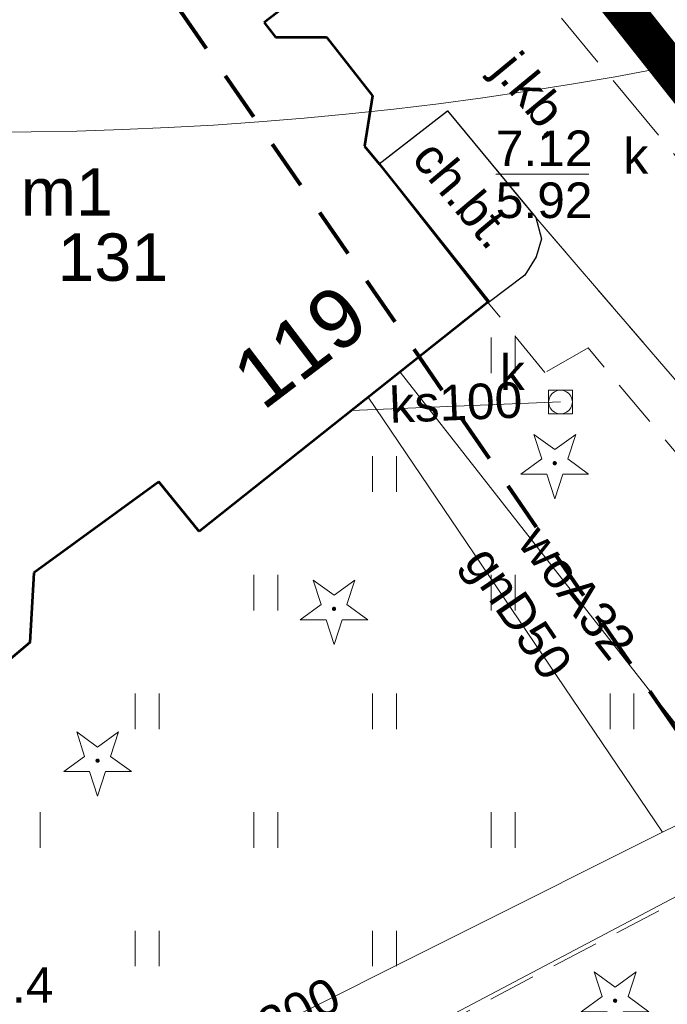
# Model space of a CAD drawing. Extents: x 5474185 to 5474933, y 5916077 to 5916824.
# Tile 146 of 256: x 5474619 to 5474633, y 5916216 to 5916237. Entities that reach past the tile are written whole.
import ezdxf
from ezdxf.enums import TextEntityAlignment as Align

# ---------------------------------------------------------------- set-up
doc = ezdxf.new("R2010")
doc.units = 0
for name, pattern in [('216-500', [2.5, 1.5, -1]), ('DASHDOT', [1, 0.5, -0.25, 0, -0.25]), ('PRZER1-1', [1, 0.5, -0.5]), ('PRZER2-1', [1.5, 1, -0.5]), ('PRZER3-1', [2, 1.5, -0.5])]:
    doc.linetypes.add(name, pattern=pattern)
doc.layers.add('1-GRAN', color=5, linetype='DASHDOT')
for name, color, linetype, lineweight in [('GEPADR_O', 253, 'CONTINUOUS', 18), ('GESBZO', 253, 'CONTINUOUS', 50), ('GESBZO_O', 253, 'CONTINUOUS', 50), ('GESDZI', 253, 'CONTINUOUS', 18), ('GESUZY', 253, 'CONTINUOUS', 18), ('GSLKOG', 253, 'CONTINUOUS', 35), ('GSLKRW', 253, 'CONTINUOUS', 25), ('GSPRDI', 253, 'CONTINUOUS', 18), ('GSPWPN_O', 253, 'CONTINUOUS', 13), ('GSSKOA', 253, 'CONTINUOUS', 18), ('GSSKOA_O', 253, 'CONTINUOUS', 18), ('GSSKOD', 253, 'CONTINUOUS', 18), ('GSSKOD_O', 253, 'CONTINUOUS', 18), ('GSSUTR', 254, 'CONTINUOUS', 18), ('GULGPR', 254, 'CONTINUOUS', 18), ('GULGPR_O', 254, 'CONTINUOUS', 18), ('GULKPR', 7, 'CONTINUOUS', 18), ('GULKPR_O', 254, 'CONTINUOUS', 18), ('GULWPR', 7, 'CONTINUOUS', 18), ('GULWPR_O', 254, 'CONTINUOUS', 18), ('GUPIWZ', 253, 'CONTINUOUS', 18), ('GUPIWZ_O', 253, 'CONTINUOUS', 18), ('GUPKSD', 61, 'CONTINUOUS', 18), ('GUPPRZ_O', 40, 'CONTINUOUS', 18), ('IS HP zasięg', 251, 'CONTINUOUS', 20), ('Sieć wodociągowa', 253, 'CONTINUOUS', 40)]:
    doc.layers.add(name, color=color, linetype=linetype, lineweight=lineweight)
doc.styles.add('Arial', font='arial.ttf')

msp = doc.modelspace()

# ---------------------------------------------------------------- hatches: boundary and pattern name
at = {"layer": 'GSPRDI'}
for points in [[(5474630.32, 5916227.835), (5474630.306094, 5916227.837202), (5474630.29355, 5916227.843594), (5474630.283594, 5916227.85355), (5474630.277202, 5916227.866094), (5474630.275, 5916227.88), (5474630.277202, 5916227.893906), (5474630.283594, 5916227.90645), (5474630.29355, 5916227.916406), (5474630.306094, 5916227.922798), (5474630.32, 5916227.925), (5474630.333906, 5916227.922798), (5474630.34645, 5916227.916406), (5474630.356406, 5916227.90645), (5474630.362798, 5916227.893906), (5474630.365, 5916227.88), (5474630.362798, 5916227.866094), (5474630.356406, 5916227.85355), (5474630.34645, 5916227.843594), (5474630.333906, 5916227.837202)], [(5474625.67, 5916224.765), (5474625.656094, 5916224.767202), (5474625.64355, 5916224.773594), (5474625.633594, 5916224.78355), (5474625.627202, 5916224.796094), (5474625.625, 5916224.81), (5474625.627202, 5916224.823906), (5474625.633594, 5916224.83645), (5474625.64355, 5916224.846406), (5474625.656094, 5916224.852798), (5474625.67, 5916224.855), (5474625.683906, 5916224.852798), (5474625.69645, 5916224.846406), (5474625.706406, 5916224.83645), (5474625.712798, 5916224.823906), (5474625.715, 5916224.81), (5474625.712798, 5916224.796094), (5474625.706406, 5916224.78355), (5474625.69645, 5916224.773594), (5474625.683906, 5916224.767202)], [(5474620.69, 5916221.565), (5474620.676094, 5916221.567202), (5474620.66355, 5916221.573594), (5474620.653594, 5916221.58355), (5474620.647202, 5916221.596094), (5474620.645, 5916221.61), (5474620.647202, 5916221.623906), (5474620.653594, 5916221.63645), (5474620.66355, 5916221.646406), (5474620.676094, 5916221.652798), (5474620.69, 5916221.655), (5474620.703906, 5916221.652798), (5474620.71645, 5916221.646406), (5474620.726406, 5916221.63645), (5474620.732798, 5916221.623906), (5474620.735, 5916221.61), (5474620.732798, 5916221.596094), (5474620.726406, 5916221.58355), (5474620.71645, 5916221.573594), (5474620.703906, 5916221.567202)], [(5474631.59, 5916216.505), (5474631.576094, 5916216.507202), (5474631.56355, 5916216.513594), (5474631.553594, 5916216.52355), (5474631.547202, 5916216.536094), (5474631.545, 5916216.55), (5474631.547202, 5916216.563906), (5474631.553594, 5916216.57645), (5474631.56355, 5916216.586406), (5474631.576094, 5916216.592798), (5474631.59, 5916216.595), (5474631.603906, 5916216.592798), (5474631.61645, 5916216.586406), (5474631.626406, 5916216.57645), (5474631.632798, 5916216.563906), (5474631.635, 5916216.55), (5474631.632798, 5916216.536094), (5474631.626406, 5916216.52355), (5474631.61645, 5916216.513594), (5474631.603906, 5916216.507202)]]:
    msp.add_hatch(color=256, dxfattribs=at).paths.add_polyline_path(points)

# ---------------------------------------------------------------- linework, layer by layer
at = {"layer": '1-GRAN', "ltscale": 5, "const_width": 0.8, "elevation": 10.08}
msp.add_lwpolyline([(5474751.83, 5916275.64), (5474751.14, 5916273.94), (5474644.79, 5916221), (5474615.29, 5916258.3), (5474592.4, 5916287.8), (5474563.35, 5916264.64), (5474560.03, 5916268.81), (5474550.58, 5916262.91), (5474454.86, 5916375.82)], dxfattribs=at)
at = {"layer": 'GESBZO', "linetype": 'Continuous', "lineweight": 53}
for p, q in [((5474624.76, 5916237.6, 10.18), (5474624.2, 5916237.17, 10.18)), ((5474624.2, 5916237.17, 10.18), (5474624.44, 5916236.86, 10.18)), ((5474624.44, 5916236.86, 10.18), (5474625.51, 5916236.86, 10.18)), ((5474625.51, 5916236.86, 10.18), (5474626.48, 5916235.62, 10.18)), ((5474626.48, 5916235.62, 10.18), (5474626.31, 5916234.56, 10.18)), ((5474626.31, 5916234.56, 10.18), (5474626.62, 5916234.19, 10.18)), ((5474626.62, 5916234.19, 10.18), (5474628.93, 5916231.29, 10.18)), ((5474628.93, 5916231.29, 10.18), (5474622.83, 5916226.44, 10.18)), ((5474621.98, 5916227.49, 10.18), (5474619.35, 5916225.57, 10.18)), ((5474622.83, 5916226.44, 10.18), (5474621.98, 5916227.49, 10.18)), ((5474619.35, 5916225.57, 10.18), (5474619.26, 5916224.1, 10.18)), ((5474619.26, 5916224.1, 10.18), (5474617.94, 5916223, 10.18))]:
    msp.add_line(p, q, dxfattribs=at)
at = {"layer": 'GESDZI', "linetype": 'Continuous', "lineweight": 13}
for p, q in [((5474615.29, 5916258.3, 10.22), (5474644.79, 5916221, 10.22)), ((5474644.79, 5916221, 10.22), (5474615.29, 5916258.3, 10.22))]:
    msp.add_line(p, q, dxfattribs=at)
at = {"layer": 'GESUZY', "linetype": 'PRZER1-1', "lineweight": 13}
for p, q in [((5474615.29, 5916258.3, 10.08), (5474644.79, 5916221, 10.08)), ((5474644.79, 5916221, 10.08), (5474615.29, 5916258.3, 10.08))]:
    msp.add_line(p, q, dxfattribs=at)
at = {"layer": 'GSLKOG', "linetype": 'Continuous', "lineweight": 30}
msp.add_line((5474634.74, 5916234.05, 10.18), (5474624.69, 5916246.8, 10.18), dxfattribs=at)
at = {"layer": 'GSLKRW', "linetype": 'Continuous', "lineweight": 30}
for p, q in [((5474626.62, 5916234.19, 10.18), (5474628.06, 5916235.31, 10.18)), ((5474628.06, 5916235.31, 10.18), (5474629.92, 5916233.06, 10.18)), ((5474628.92, 5916231.26, 10.18), (5474626.62, 5916234.19, 10.18)), ((5474629.92, 5916233.06, 10.18), (5474630.04, 5916232.61, 10.18)), ((5474630.04, 5916232.61, 10.18), (5474629.93, 5916232.23, 10.18)), ((5474629.93, 5916232.23, 10.18), (5474629.69, 5916231.84, 10.18)), ((5474629.69, 5916231.84, 10.18), (5474628.92, 5916231.26, 10.18))]:
    msp.add_line(p, q, dxfattribs=at)
at = {"layer": 'GSPRDI', "elevation": 10.12, "flags": 128}
for points in [[(5474630.592471, 5916227.968531), (5474631.033338, 5916227.648222), (5474630.488396, 5916227.648222), (5474630.32, 5916227.129952), (5474630.151604, 5916227.648222), (5474629.606662, 5916227.648222), (5474630.047529, 5916227.968531), (5474629.879133, 5916228.486801), (5474630.32, 5916228.166493), (5474630.760867, 5916228.486801), (5474630.592471, 5916227.968531)], [(5474625.942471, 5916224.898531), (5474626.383338, 5916224.578222), (5474625.838396, 5916224.578222), (5474625.67, 5916224.059952), (5474625.501604, 5916224.578222), (5474624.956662, 5916224.578222), (5474625.397529, 5916224.898531), (5474625.229133, 5916225.416801), (5474625.67, 5916225.096493), (5474626.110867, 5916225.416801), (5474625.942471, 5916224.898531)], [(5474620.962471, 5916221.698531), (5474621.403338, 5916221.378222), (5474620.858396, 5916221.378222), (5474620.69, 5916220.859952), (5474620.521604, 5916221.378222), (5474619.976662, 5916221.378222), (5474620.417529, 5916221.698531), (5474620.249133, 5916222.216801), (5474620.69, 5916221.896493), (5474621.130867, 5916222.216801), (5474620.962471, 5916221.698531)], [(5474631.862471, 5916216.638531), (5474632.303338, 5916216.318222), (5474631.758396, 5916216.318222), (5474631.59, 5916215.799952), (5474631.421604, 5916216.318222), (5474630.876662, 5916216.318222), (5474631.317529, 5916216.638531), (5474631.149133, 5916217.156801), (5474631.59, 5916216.836493), (5474632.030867, 5916217.156801), (5474631.862471, 5916216.638531)]]:
    msp.add_lwpolyline(points, close=True, dxfattribs=at)
at = {"layer": 'GSSKOA', "linetype": 'PRZER3-1', "lineweight": 13}
for p, q in [((5474624.76, 5916237.6, 10.18), (5474624.2, 5916237.17, 10.18)), ((5474624.2, 5916237.17, 10.18), (5474624.44, 5916236.86, 10.18)), ((5474633.78, 5916233.25, 10.18), (5474630.46, 5916237.26, 10.18)), ((5474624.44, 5916236.86, 10.18), (5474625.51, 5916236.86, 10.18)), ((5474625.51, 5916236.86, 10.18), (5474626.48, 5916235.62, 10.18)), ((5474626.48, 5916235.62, 10.18), (5474626.31, 5916234.56, 10.18)), ((5474626.62, 5916234.19, 10.18), (5474628.06, 5916235.31, 10.18)), ((5474628.06, 5916235.31, 10.18), (5474629.92, 5916233.06, 10.18)), ((5474626.31, 5916234.56, 10.18), (5474626.62, 5916234.19, 10.18)), ((5474629.92, 5916233.06, 10.18), (5474635.14, 5916226.98, 10.18))]:
    msp.add_line(p, q, dxfattribs=at)
at = {"layer": 'GSSKOD', "linetype": 'PRZER2-1', "lineweight": 13}
for p, q in [((5474626.62, 5916234.19, 10.18), (5474628.06, 5916235.31, 10.18)), ((5474628.06, 5916235.31, 10.18), (5474629.92, 5916233.06, 10.18)), ((5474628.92, 5916231.26, 10.18), (5474626.62, 5916234.19, 10.18)), ((5474630.04, 5916232.61, 10.18), (5474629.92, 5916233.06, 10.18)), ((5474629.92, 5916233.06, 10.18), (5474635.14, 5916226.98, 10.18)), ((5474629.92, 5916233.06, 10.18), (5474630.04, 5916232.61, 10.18)), ((5474629.93, 5916232.23, 10.18), (5474630.04, 5916232.61, 10.18)), ((5474630.04, 5916232.61, 10.18), (5474629.93, 5916232.23, 10.18)), ((5474629.69, 5916231.84, 10.18), (5474629.93, 5916232.23, 10.18)), ((5474629.93, 5916232.23, 10.18), (5474629.69, 5916231.84, 10.18)), ((5474628.92, 5916231.26, 10.18), (5474629.69, 5916231.84, 10.18)), ((5474629.69, 5916231.84, 10.18), (5474628.92, 5916231.26, 10.18)), ((5474630.11, 5916229.79, 10.18), (5474628.92, 5916231.26, 10.18)), ((5474631.02, 5916230.31, 10.18), (5474630.11, 5916229.79, 10.18)), ((5474634.25, 5916226.46, 10.18), (5474631.02, 5916230.31, 10.18))]:
    msp.add_line(p, q, dxfattribs=at)
at = {"layer": 'GSSUTR', "linetype": 'PRZER2-1', "lineweight": 13}
msp.add_line((5474618.34, 5916211.02, 10.1), (5474637.21, 5916220.9, 10.1), dxfattribs=at)
at = {"layer": 'GSSUTR', "elevation": 10.1, "flags": 128}
for points in [[(5474628.98334, 5916230.525783), (5474628.98334, 5916229.775783)], [(5474629.48334, 5916229.775783), (5474629.48334, 5916230.525783)], [(5474626.48334, 5916228.025783), (5474626.48334, 5916227.275783)], [(5474626.98334, 5916227.275783), (5474626.98334, 5916228.025783)], [(5474623.98334, 5916225.525783), (5474623.98334, 5916224.775783)], [(5474624.48334, 5916224.775783), (5474624.48334, 5916225.525783)], [(5474628.98334, 5916225.525783), (5474628.98334, 5916224.775783)], [(5474629.48334, 5916224.775783), (5474629.48334, 5916225.525783)], [(5474621.48334, 5916223.025783), (5474621.48334, 5916222.275783)], [(5474621.98334, 5916222.275783), (5474621.98334, 5916223.025783)], [(5474626.48334, 5916223.025783), (5474626.48334, 5916222.275783)], [(5474626.98334, 5916222.275783), (5474626.98334, 5916223.025783)], [(5474631.48334, 5916223.025783), (5474631.48334, 5916222.275783)], [(5474631.98334, 5916222.275783), (5474631.98334, 5916223.025783)], [(5474619.48334, 5916219.775783), (5474619.48334, 5916220.525783)], [(5474623.98334, 5916220.525783), (5474623.98334, 5916219.775783)], [(5474624.48334, 5916219.775783), (5474624.48334, 5916220.525783)], [(5474628.98334, 5916220.525783), (5474628.98334, 5916219.775783)], [(5474629.48334, 5916219.775783), (5474629.48334, 5916220.525783)], [(5474621.48334, 5916218.025783), (5474621.48334, 5916217.275783)], [(5474621.98334, 5916217.275783), (5474621.98334, 5916218.025783)], [(5474626.48334, 5916218.025783), (5474626.48334, 5916217.275783)], [(5474626.98334, 5916217.275783), (5474626.98334, 5916218.025783)]]:
    msp.add_lwpolyline(points, dxfattribs=at)
at = {"layer": 'GULGPR', "linetype": 'Continuous', "lineweight": 13}
msp.add_line((5474648.41, 5916228, 10.14), (5474632.59, 5916220.1, 10.14), dxfattribs=at)
at = {"layer": 'GULGPR', "linetype": 'Continuous', "lineweight": 18, "elevation": 10.14, "flags": 128}
for points in [[(5474626.39, 5916229.27), (5474632.59, 5916220.1)], [(5474632.59, 5916220.1), (5474615.62, 5916211.6)]]:
    msp.add_lwpolyline(points, dxfattribs=at)
at = {"layer": 'GULKPR', "linetype": 'Continuous', "lineweight": 18, "elevation": 10.14, "flags": 128}
msp.add_lwpolyline([(5474626.04, 5916228.99), (5474630.44, 5916229.17)], dxfattribs=at)
at = {"layer": 'GULWPR', "linetype": 'Continuous', "lineweight": 13}
for p, q in [((5474656.79, 5916231.37, 10.14), (5474507.94, 5916152.8, 10.14)), ((5474627.06, 5916229.8, 10.14), (5474634.4, 5916220.42, 10.14))]:
    msp.add_line(p, q, dxfattribs=at)
at = {"layer": 'GUPIWZ'}
msp.add_3dface([(5474630.19, 5916228.92, 10.18), (5474630.69, 5916228.92, 10.18), (5474630.69, 5916229.42, 10.18), (5474630.19, 5916229.42, 10.18)], dxfattribs=at)
at = {"layer": 'GUPKSD', "elevation": 10.16, "flags": 128}
msp.add_lwpolyline([(5474630.44, 5916229.42), (5474630.504705, 5916229.411481), (5474630.565, 5916229.386506), (5474630.616777, 5916229.346777), (5474630.656506, 5916229.295), (5474630.681481, 5916229.234705), (5474630.69, 5916229.17), (5474630.681481, 5916229.105295), (5474630.656506, 5916229.045), (5474630.616777, 5916228.993223), (5474630.565, 5916228.953494), (5474630.504705, 5916228.928519), (5474630.44, 5916228.92), (5474630.375295, 5916228.928519), (5474630.315, 5916228.953494), (5474630.263223, 5916228.993223), (5474630.223494, 5916229.045), (5474630.198519, 5916229.105295), (5474630.19, 5916229.17), (5474630.198519, 5916229.234705), (5474630.223494, 5916229.295), (5474630.263223, 5916229.346777), (5474630.315, 5916229.386506), (5474630.375295, 5916229.411481), (5474630.44, 5916229.42)], close=True, dxfattribs=at)
at = {"layer": 'GUPPRZ_O', "linetype": 'Continuous', "lineweight": 13, "elevation": 10.8, "flags": 128}
msp.add_lwpolyline([(5474629.076411, 5916233.969426), (5474631.036411, 5916233.969426)], dxfattribs=at)
at = {"layer": 'IS HP zasięg', "lineweight": 20, "ltscale": 0.7}
msp.add_circle((5474618.317819, 5916309.855134, 10.16), 75, dxfattribs=at)
at = {"layer": 'IS HP zasięg', "lineweight": 15, "ltscale": 0.7}
msp.add_circle((5474680.96, 5916236.9), 75, dxfattribs=at)
msp.add_circle((5474680.96, 5916236.9), 75, dxfattribs=at)
at = {"layer": 'Sieć wodociągowa', "linetype": '216-500', "lineweight": 80, "ltscale": 0.7, "flags": 128}
msp.add_lwpolyline([(5474639.869806, 5916212.126617), (5474591.959812, 5916281.625874), (5474551.712383, 5916254.056825), (5474329.196562, 5916529.052215), (5474464.624498, 5916643.592803), (5474589.816575, 5916486.173867), (5474604.985748, 5916472.173823), (5474772.523912, 5916261.364361), (5474653.387527, 5916193.483494), (5474639.869806, 5916212.126617)], close=True, dxfattribs=at)

# ---------------------------------------------------------------- texts
at = {"layer": 'GEPADR_O', "linetype": 'Continuous', "lineweight": 0, "style": 'Arial'}
msp.add_text('119', height=1.25, rotation=37.268425, dxfattribs=at).set_placement((5474624.17038, 5916228.967294, 10.8))
at = {"layer": 'GESBZO_O', "linetype": 'Continuous', "lineweight": 0, "style": 'Arial'}
msp.add_text('m1', height=1, dxfattribs=at).set_placement((5474621.01, 5916233.098409, 10.8), align=Align.RIGHT)
msp.add_text('131', height=1, dxfattribs=at).set_placement((5474621.01, 5916231.723409, 10.8), align=Align.CENTER)
at = {"layer": 'GSPWPN_O', "linetype": 'Continuous', "lineweight": 0, "style": 'Arial'}
msp.add_text('7.4', height=0.75, dxfattribs=at).set_placement((5474618.302832, 5916216.506826, 10.8))
at = {"layer": 'GSSKOA_O', "linetype": 'Continuous', "lineweight": 0, "style": 'Arial'}
msp.add_text('j.kb.', height=0.75, rotation=309.579404, dxfattribs=at).set_placement((5474629.593804, 5916235.402276, 10.8), align=Align.CENTER)
at = {"layer": 'GSSKOD_O', "linetype": 'Continuous', "lineweight": 0, "style": 'Arial'}
msp.add_text('ch.bt.', height=0.75, rotation=310.100731, dxfattribs=at).set_placement((5474628.105515, 5916233.308459, 10.8), align=Align.CENTER)
at = {"layer": 'GULGPR_O', "linetype": 'Continuous', "lineweight": 0, "style": 'Arial'}
for s, rotation, p in [('gnD50', 304.063326, (5474629.246877, 5916224.52062, 10.8)), ('gnD200', 26.605544, (5474624.236433, 5916215.587598, 10.8))]:
    msp.add_text(s, height=0.75, rotation=rotation, dxfattribs=at).set_placement(p, align=Align.CENTER)
at = {"layer": 'GULKPR_O', "linetype": 'Continuous', "lineweight": 0, "style": 'Arial'}
msp.add_text('ks100', height=0.75, rotation=2.342608, dxfattribs=at).set_placement((5474628.251996, 5916228.786767, 10.8), align=Align.CENTER)
at = {"layer": 'GULWPR_O', "linetype": 'Continuous', "lineweight": 0, "style": 'Arial'}
msp.add_text('woA32', height=0.75, rotation=308.043748, dxfattribs=at).set_placement((5474630.498874, 5916224.92914, 10.8), align=Align.CENTER)
at = {"layer": 'GUPIWZ_O', "linetype": 'Continuous', "lineweight": 0, "style": 'Arial'}
for p in [(5474632.29, 5916233.98, 10.8), (5474629.69, 5916229.42, 10.8)]:
    msp.add_text('k', height=0.75, dxfattribs=at).set_placement(p, align=Align.RIGHT)
at = {"layer": 'GUPPRZ_O', "linetype": 'Continuous', "lineweight": 0, "style": 'Arial'}
for s, p in [('7.12', (5474629.076411, 5916234.141926, 10.8)), ('5.92', (5474629.076411, 5916233.046926, 10.8))]:
    msp.add_text(s, height=0.75, dxfattribs=at).set_placement(p)

doc.saveas('drawing.dxf')
